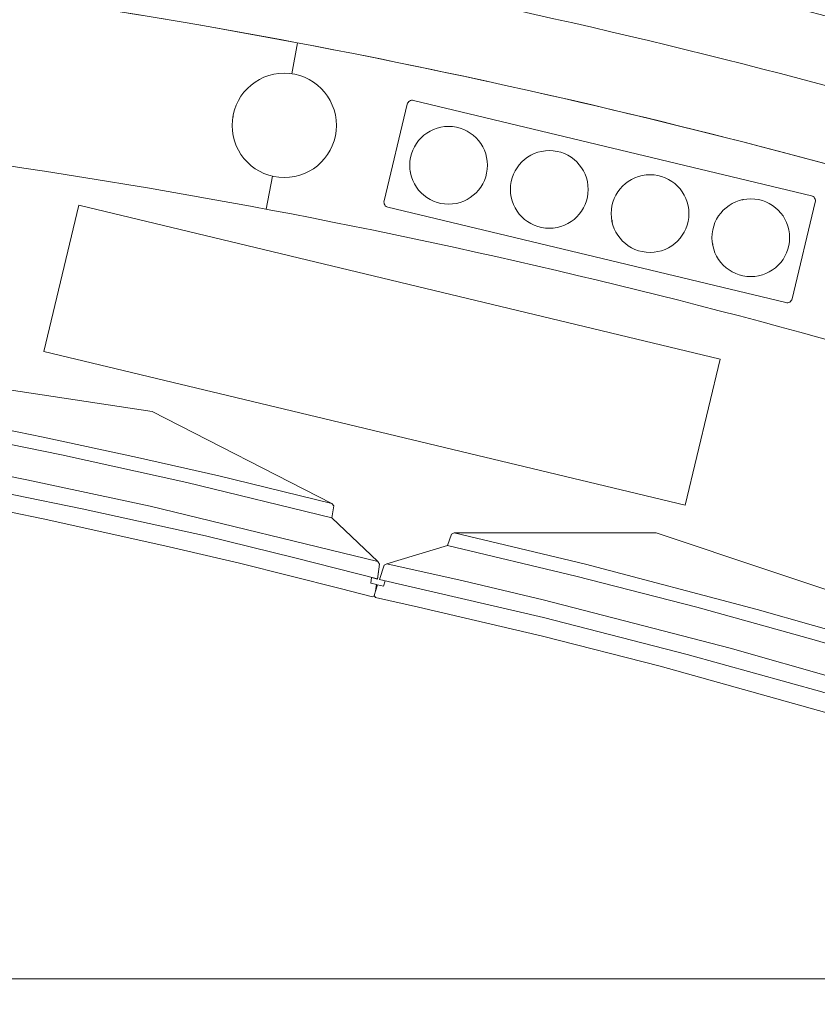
# Model space of a CAD drawing. Header units: metres. Extents: x -45 to 152, y -127 to 99.
# Tile 36 of 256: x -34.835 to -34.373, y -15.14 to -14.57. Entities that reach past the tile are written whole.
import ezdxf

# ---------------------------------------------------------------- set-up
doc = ezdxf.new("R2010")
doc.units = ezdxf.units.M
doc.linetypes.add('Raster 01', pattern=[2, 1, -1])
for name, color, linetype, lineweight in [('036_Bodenbelagarbeiten-350 Doppelbodenelement', 7, 'Continuous', 9), ('_1.35m (3D)', 7, 'Continuous', 9), ('_OG 2 (2D)', 7, 'Continuous', 9)]:
    doc.layers.add(name, color=color, linetype=linetype, lineweight=lineweight)
doc.layers.add('ACTES-Einrichtung Aufsicht.', color=7, linetype='Continuous', lineweight=9, true_color=0xa6a6a6)
doc.layers.add('AV1-Raster', color=7, linetype='Raster 01', lineweight=9, true_color=0xa6a6a6)

# ---------------------------------------------------------------- blocks, each defined once
blk = doc.blocks.new('Group-2')
at = {"layer": 'AV1-Raster'}
blk.add_line((1.35, -14.85), (-40.5, -14.85), dxfattribs=at)
blk = doc.blocks.new('1.35m (3D)')
at = {"layer": 'AV1-Raster', "color": 7}
blk.add_blockref('Group-2', (0, 0), dxfattribs=at)
blk = doc.blocks.new('Group-95')
at = {"color": 255, "transparency": 33554687}
blk.add_wipeout([(-34.46964, -15.77454), (-34.48486, -15.76948), (-34.50011, -15.76449), (-34.51538, -15.75955), (-34.53066, -15.75468), (-34.54597, -15.74987), (-34.56129, -15.74512), (-34.57663, -15.74044), (-34.592, -15.73581), (-34.69895, -15.70544), (-34.80671, -15.67805), (-34.91518, -15.65365), (-35.02428, -15.63226), (-35.13394, -15.6139), (-35.24406, -15.59858), (-35.35457, -15.58632), (-35.46537, -15.57713), (-35.4728, -15.57423), (-35.47968, -15.57018), (-35.48583, -15.56508), (-35.49108, -15.55908), (-35.49532, -15.55231), (-35.49842, -15.54496), (-35.50031, -15.53721), (-35.50095, -15.52925), (-35.50095, -15.52919), (-35.50095, -15.52913), (-35.50095, -15.52906), (-35.50095, -15.529), (-35.50095, -15.52893), (-35.50095, -15.52887), (-35.50095, -15.52881), (-35.50095, -15.52874), (-35.50095, -14.475), (-35.4999, -14.46532), (-35.497, -14.45603), (-35.49235, -14.44748), (-35.48613, -14.43999), (-35.47858, -14.43384), (-35.46998, -14.42928), (-35.46066, -14.42647), (-35.45097, -14.42551), (-35.10676, -14.44059), (-34.76483, -14.48294), (-34.42734, -14.55229), (-34.09641, -14.6482), (-33.77414, -14.77006), (-33.46256, -14.91712), (-33.16362, -15.08844), (-32.87923, -15.28294), (-32.87917, -15.28298), (-32.87911, -15.28303), (-32.87905, -15.28307), (-32.87899, -15.28312), (-32.87892, -15.28317), (-32.87886, -15.28321), (-32.8788, -15.28326), (-32.87874, -15.28331), (-32.87924, -15.28293), (-32.87207, -15.28952), (-32.86631, -15.29737), (-32.86218, -15.30618), (-32.85984, -15.31563), (-32.85937, -15.32535), (-32.8608, -15.33498), (-32.86406, -15.34415), (-32.86904, -15.35252), (-33.49377, -16.20113), (-33.49891, -16.20707), (-33.50492, -16.21214), (-33.51165, -16.2162), (-33.51893, -16.21915), (-33.52659, -16.22093), (-33.53443, -16.22149), (-33.54225, -16.22081), (-33.54988, -16.21891), (-33.65824, -16.15072), (-33.76871, -16.08602), (-33.88119, -16.02488), (-33.99557, -15.96735), (-34.11172, -15.9135), (-34.22953, -15.86338), (-34.34888, -15.81704)], dxfattribs=at).dxf.layer = 'ACTES-Einrichtung Aufsicht.'
at = {"layer": 'ACTES-Einrichtung Aufsicht.', "transparency": 33554534, "flags": 128}
blk.add_lwpolyline([(-34.46964, -15.77454, 0.008083), (-34.592, -15.73581, 0.055453), (-35.46537, -15.57713, -0.330906), (-35.50095, -15.52925, 0.002569), (-35.50095, -15.52874), (-35.50095, -14.475, -0.41107), (-35.45097, -14.42551, -0.160224), (-32.87923, -15.28294, -0.00305), (-32.87874, -15.28331), (-32.87924, -15.28293, -0.411112), (-32.86904, -15.35252), (-33.49377, -16.20113, -0.325472), (-33.54988, -16.21891, 0.063875)], format="xyb", close=True, dxfattribs=at)
at = {"color": 255, "transparency": 33554559}
blk.add_wipeout([(-34.99579, -14.53567), (-35.00536, -14.53473), (-35.01113, -14.53414), (-35.01691, -14.53355), (-35.02268, -14.53297), (-35.02846, -14.5324), (-35.03424, -14.53184), (-35.04001, -14.53129), (-35.04579, -14.53074), (-35.05157, -14.5302), (-35.0507, -14.52658), (-35.04703, -14.48674), (-34.95753, -14.49599), (-34.86825, -14.50721), (-34.77924, -14.52038), (-34.69055, -14.53551), (-34.6022, -14.55259), (-34.51426, -14.57161), (-34.42675, -14.59255), (-34.33973, -14.61542), (-34.19491, -14.65807), (-34.05177, -14.70603), (-33.91049, -14.75925), (-33.77128, -14.81764), (-33.63431, -14.88113), (-33.49978, -14.94963), (-33.36787, -15.02305), (-33.23876, -15.10129), (-33.2603, -15.1354), (-33.26167, -15.13851), (-33.3606, -15.078), (-33.46122, -15.02036), (-33.56345, -14.96561), (-33.6672, -14.91382), (-33.7724, -14.86502), (-33.87895, -14.81926), (-33.98677, -14.77656), (-34.09576, -14.73697), (-34.09622, -14.73644), (-34.12062, -14.72843), (-34.14655, -14.71972), (-34.17254, -14.71118), (-34.19859, -14.70281), (-34.22469, -14.69462), (-34.25085, -14.68661), (-34.27706, -14.67878), (-34.30333, -14.67112), (-34.32964, -14.66364), (-34.40554, -14.64314), (-34.48182, -14.62411), (-34.55846, -14.60657), (-34.63542, -14.59052), (-34.71268, -14.57597), (-34.7902, -14.56292), (-34.86797, -14.55138), (-34.94595, -14.54135), (-34.94594, -14.5413), (-34.99578, -14.53563)], dxfattribs=at).dxf.layer = 'ACTES-Einrichtung Aufsicht.'
at = {"layer": 'ACTES-Einrichtung Aufsicht.', "flags": 128}
blk.add_lwpolyline([(-34.99579, -14.53567), (-35.00536, -14.53473, 0.002867), (-35.05157, -14.5302), (-35.0507, -14.52658), (-35.04703, -14.48674, -0.044027), (-34.33973, -14.61542, -0.073959), (-33.23876, -15.10129), (-33.2603, -15.1354), (-33.26167, -15.13851, 0.057345), (-34.09576, -14.73697), (-34.09622, -14.73644), (-34.12062, -14.72843, 0.013514), (-34.32964, -14.66364, 0.038853), (-34.94595, -14.54135), (-34.94594, -14.5413), (-34.99578, -14.53563)], format="xyb", close=True, dxfattribs=at)
at = {"color": 255, "transparency": 33554559}
blk.add_wipeout([(-34.09622, -14.73644), (-34.09576, -14.73697), (-33.98677, -14.77656), (-33.87895, -14.81926), (-33.7724, -14.86502), (-33.6672, -14.91382), (-33.56345, -14.96561), (-33.46122, -15.02036), (-33.3606, -15.078), (-33.26167, -15.13851), (-33.31399, -15.22137), (-33.41259, -15.16111), (-33.51292, -15.10375), (-33.61487, -15.04936), (-33.71837, -14.99796), (-33.82334, -14.94962), (-33.92967, -14.90437), (-34.03728, -14.86225), (-34.14607, -14.82329), (-34.15709, -14.81954), (-34.21444, -14.8004), (-34.30124, -14.77382), (-34.39439, -14.74746), (-34.48816, -14.72339), (-34.58249, -14.70163), (-34.67733, -14.68218), (-34.77261, -14.66507), (-34.86828, -14.65029), (-34.96429, -14.63786), (-35.06057, -14.62779), (-35.05896, -14.61036), (-35.05896, -14.61036), (-35.05143, -14.53022), (-34.99579, -14.53567), (-34.94596, -14.54139), (-34.94596, -14.54138), (-34.94596, -14.54138), (-34.94595, -14.54137), (-34.94595, -14.54137), (-34.94595, -14.54136), (-34.94595, -14.54136), (-34.94595, -14.54135), (-34.94595, -14.54135), (-34.84403, -14.55477), (-34.74248, -14.57077), (-34.64137, -14.58934), (-34.54077, -14.61048), (-34.44073, -14.63416), (-34.34133, -14.66038), (-34.24262, -14.68911), (-34.14468, -14.72034), (-34.12062, -14.72843)], dxfattribs=at).dxf.layer = 'ACTES-Einrichtung Aufsicht.'
at = {"layer": 'ACTES-Einrichtung Aufsicht.', "flags": 128}
blk.add_lwpolyline([(-34.09622, -14.73644), (-34.09576, -14.73697, -0.057345), (-33.26167, -15.13851), (-33.31399, -15.22137, 0.058565), (-34.14607, -14.82329), (-34.15709, -14.81954), (-34.21444, -14.8004), (-34.30124, -14.77382, 0.049045), (-35.06057, -14.62779), (-35.05896, -14.61036), (-35.05896, -14.61036), (-35.05143, -14.53022), (-34.99579, -14.53567), (-34.94596, -14.54139, 0.000416), (-34.94595, -14.54135, -0.050823), (-34.14468, -14.72034), (-34.12062, -14.72843)], format="xyb", close=True, dxfattribs=at)
at = {"color": 255, "transparency": 33554559}
blk.add_wipeout([(-34.82072, -14.76174), (-34.80045, -14.67713), (-34.42896, -14.76614), (-34.44923, -14.85075)], dxfattribs=at).dxf.layer = 'ACTES-Einrichtung Aufsicht.'
at = {"layer": 'ACTES-Einrichtung Aufsicht.'}
blk.add_line((-34.6883, -14.66037), (-34.69189, -14.67941), dxfattribs=at)
at = {"layer": 'ACTES-Einrichtung Aufsicht.', "flags": 128}
blk.add_lwpolyline([(-34.82072, -14.76174), (-34.80045, -14.67713), (-34.42896, -14.76614), (-34.44923, -14.85075)], close=True, dxfattribs=at)
at = {"color": 255, "transparency": 33554559}
for points in [[(-34.6518, -14.63655), (-34.66449, -14.65588), (-34.68713, -14.66058), (-34.70646, -14.64789), (-34.71115, -14.62525), (-34.69847, -14.60592), (-34.67583, -14.60122), (-34.6565, -14.61391)], [(-35.28485, -14.71658), (-35.40013, -14.73656), (-35.40155, -14.73755), (-35.4026, -14.74448), (-35.43552, -14.76079), (-35.43694, -14.76184), (-35.43812, -14.7705), (-35.43481, -14.77064), (-35.4353, -14.77388), (-35.43875, -14.77374), (-35.43968, -14.78012), (-35.43874, -14.78122), (-35.4131, -14.78242), (-35.33957, -14.78682), (-35.2694, -14.79228), (-35.16965, -14.80235), (-35.07723, -14.81406), (-35.00593, -14.82494), (-34.96214, -14.83189), (-34.91516, -14.84038), (-34.85885, -14.85098), (-34.82109, -14.8587), (-34.75056, -14.8742), (-34.70745, -14.88437), (-34.64905, -14.89899), (-34.63038, -14.90388), (-34.62902, -14.90309), (-34.62803, -14.89674), (-34.63137, -14.89586), (-34.63087, -14.89262), (-34.62754, -14.8935), (-34.62622, -14.88482), (-34.62722, -14.88343), (-34.65387, -14.85808), (-34.65283, -14.85121), (-34.65388, -14.84978), (-34.75805, -14.79651), (-34.9646, -14.76517), (-35.0783, -14.74792)]]:
    blk.add_wipeout(points, dxfattribs=at).dxf.layer = 'ACTES-Einrichtung Aufsicht.'
at = {"layer": 'ACTES-Einrichtung Aufsicht.'}
blk.add_line((-34.67711, -14.60097), (-34.67375, -14.58311), dxfattribs=at)
at = {"layer": 'ACTES-Einrichtung Aufsicht.', "flags": 128}
blk.add_lwpolyline([(-34.85885, -14.85098), (-34.82109, -14.8587), (-34.75056, -14.8742), (-34.70745, -14.88437), (-34.64905, -14.89899), (-34.63038, -14.90388), (-34.62902, -14.90309), (-34.62803, -14.89674), (-34.63137, -14.89586), (-34.63087, -14.89262), (-34.62754, -14.8935), (-34.62622, -14.88482), (-34.62722, -14.88343), (-34.65387, -14.85808), (-34.65283, -14.85121), (-34.65388, -14.84978), (-34.75805, -14.79651), (-34.9646, -14.76517)], dxfattribs=at)
at = {"layer": 'ACTES-Einrichtung Aufsicht.'}
blk.add_circle((-34.68148, -14.6309), 0.03021, dxfattribs=at)
at = {"color": 255, "transparency": 33554559}
for points in [[(-34.62143, -14.67827), (-34.39095, -14.73349), (-34.39037, -14.73357), (-34.38978, -14.73353), (-34.38921, -14.73339), (-34.38868, -14.73313), (-34.38821, -14.73277), (-34.38782, -14.73233), (-34.38752, -14.73183), (-34.38733, -14.73127), (-34.37391, -14.67526), (-34.37383, -14.67467), (-34.37387, -14.67409), (-34.37401, -14.67352), (-34.37427, -14.67299), (-34.37463, -14.67252), (-34.37507, -14.67213), (-34.37557, -14.67183), (-34.37613, -14.67164), (-34.60661, -14.61642), (-34.60719, -14.61634), (-34.60778, -14.61637), (-34.60834, -14.61652), (-34.60887, -14.61678), (-34.60934, -14.61713), (-34.60973, -14.61757), (-34.61003, -14.61808), (-34.61022, -14.61863), (-34.62364, -14.67465), (-34.62372, -14.67523), (-34.62369, -14.67582), (-34.62354, -14.67639), (-34.62328, -14.67692), (-34.62293, -14.67739), (-34.62249, -14.67778), (-34.62198, -14.67807)], [(-35.40013, -14.73656), (-35.40156, -14.73761), (-35.4026, -14.74448), (-35.32644, -14.74911), (-35.25428, -14.75492), (-35.1841, -14.76191), (-35.11701, -14.76982), (-35.0254, -14.78258), (-34.95644, -14.79369), (-34.87979, -14.80757), (-34.8104, -14.82155), (-34.73794, -14.83759), (-34.65387, -14.85808), (-34.65283, -14.85121), (-34.65388, -14.84978), (-34.71946, -14.83373), (-34.76649, -14.82313), (-34.82113, -14.81133), (-34.88154, -14.7991), (-34.95697, -14.78548), (-35.02455, -14.77461), (-35.09079, -14.76515), (-35.15219, -14.75745), (-35.21966, -14.75023), (-35.3222, -14.74137)]]:
    blk.add_wipeout(points, dxfattribs=at).dxf.layer = 'ACTES-Einrichtung Aufsicht.'
at = {"layer": 'ACTES-Einrichtung Aufsicht.', "flags": 128}
blk.add_lwpolyline([(-34.62143, -14.67827), (-34.39095, -14.73349, 0.414214), (-34.38733, -14.73127), (-34.37391, -14.67526, 0.414214), (-34.37613, -14.67164), (-34.60661, -14.61642, 0.414214), (-34.61022, -14.61863), (-34.62364, -14.67465, 0.414214)], format="xyb", close=True, dxfattribs=at)
blk.add_lwpolyline([(-34.87979, -14.80757), (-34.8104, -14.82155), (-34.73794, -14.83759), (-34.65387, -14.85808), (-34.65283, -14.85121), (-34.65388, -14.84978), (-34.71946, -14.83373), (-34.76649, -14.82313), (-34.82113, -14.81133), (-34.88154, -14.7991)], dxfattribs=at)
at = {"color": 255, "transparency": 33554559}
for points in [[(-34.56428, -14.64937), (-34.56747, -14.6663), (-34.58169, -14.676), (-34.59861, -14.67281), (-34.60832, -14.65859), (-34.60513, -14.64167), (-34.59091, -14.63196), (-34.57399, -14.63515)], [(-34.50593, -14.66335), (-34.50912, -14.68028), (-34.52334, -14.68999), (-34.54027, -14.68679), (-34.54997, -14.67257), (-34.54678, -14.65565), (-34.53256, -14.64594), (-34.51564, -14.64913)], [(-34.44758, -14.67733), (-34.45077, -14.69426), (-34.46499, -14.70397), (-34.48192, -14.70077), (-34.49163, -14.68655), (-34.48843, -14.66963), (-34.47421, -14.65992), (-34.45729, -14.66311)], [(-34.38923, -14.69131), (-34.39242, -14.70824), (-34.40665, -14.71795), (-34.42357, -14.71476), (-34.43328, -14.70053), (-34.43009, -14.68361), (-34.41586, -14.6739), (-34.39894, -14.67709)], [(-35.43811, -14.77052), (-35.34074, -14.77596), (-35.2551, -14.78295), (-35.17468, -14.7909), (-35.094, -14.80118), (-35.02957, -14.81006), (-34.95358, -14.82265), (-34.87784, -14.83659), (-34.79846, -14.85277), (-34.72716, -14.86857), (-34.67528, -14.8812), (-34.62752, -14.89337), (-34.62622, -14.88485), (-34.62729, -14.88341), (-34.7592, -14.85138), (-34.83053, -14.83609), (-34.89924, -14.82213), (-34.95611, -14.81222), (-35.0281, -14.8003), (-35.09434, -14.79116), (-35.14361, -14.78475), (-35.16676, -14.78187), (-35.23127, -14.77506), (-35.28277, -14.77076), (-35.3427, -14.7659), (-35.39033, -14.76299), (-35.43552, -14.76079), (-35.43694, -14.76184), (-35.43812, -14.7705)]]:
    blk.add_wipeout(points, dxfattribs=at).dxf.layer = 'ACTES-Einrichtung Aufsicht.'
at = {"layer": 'ACTES-Einrichtung Aufsicht.', "flags": 128}
blk.add_lwpolyline([(-34.87784, -14.83659), (-34.79846, -14.85277), (-34.72716, -14.86857), (-34.67528, -14.8812), (-34.62752, -14.89337), (-34.62622, -14.88485), (-34.62729, -14.88341), (-34.7592, -14.85138), (-34.83053, -14.83609), (-34.89924, -14.82213)], dxfattribs=at)
at = {"layer": 'ACTES-Einrichtung Aufsicht.'}
for centre in [(-34.5863, -14.65398), (-34.52795, -14.66796), (-34.4696, -14.68194), (-34.41125, -14.69592)]:
    blk.add_circle(centre, 0.0225, dxfattribs=at)
at = {"color": 255, "transparency": 33554559}
blk.add_wipeout([(-34.46605, -14.86679), (-34.58305, -14.8668), (-34.58461, -14.86754), (-34.58683, -14.87418), (-34.62205, -14.88464), (-34.62363, -14.88543), (-34.62627, -14.89376), (-34.62303, -14.89447), (-34.62407, -14.89758), (-34.62744, -14.89685), (-34.62945, -14.90298), (-34.62871, -14.90422), (-34.60365, -14.90978), (-34.53195, -14.92667), (-34.46374, -14.94402), (-34.36718, -14.97096), (-34.27811, -14.99828), (-34.20971, -15.02116), (-34.16775, -15.03548), (-34.12291, -15.05187), (-34.06923, -15.07192), (-34.03334, -15.08597), (-33.96649, -15.11328), (-33.92575, -15.13066), (-33.8707, -15.15503), (-33.85314, -15.16303), (-33.85166, -15.16248), (-33.8496, -15.1564), (-33.85274, -15.15496), (-33.8517, -15.15185), (-33.84857, -15.15329), (-33.84579, -15.14497), (-33.84653, -15.14342), (-33.86847, -15.11389), (-33.86627, -15.10731), (-33.86706, -15.10572), (-33.96061, -15.03545), (-34.15879, -14.96932), (-34.26787, -14.93292)], dxfattribs=at).dxf.layer = 'ACTES-Einrichtung Aufsicht.'
at = {"layer": 'ACTES-Einrichtung Aufsicht.', "flags": 128}
blk.add_lwpolyline([(-33.96061, -15.03545), (-34.15879, -14.96932), (-34.26787, -14.93292), (-34.46605, -14.86679), (-34.58305, -14.8668), (-34.58461, -14.86754), (-34.58683, -14.87418), (-34.62205, -14.88464), (-34.62363, -14.88543), (-34.62627, -14.89376), (-34.62303, -14.89447), (-34.62407, -14.89758), (-34.62744, -14.89685), (-34.62945, -14.90298), (-34.62871, -14.90422), (-34.60365, -14.90978), (-34.53195, -14.92667), (-34.46374, -14.94402), (-34.36718, -14.97096), (-34.27811, -14.99828), (-34.20971, -15.02116), (-34.16775, -15.03548), (-34.12291, -15.05187), (-34.06923, -15.07192)], dxfattribs=at)
at = {"color": 255, "transparency": 33554559}
blk.add_wipeout([(-34.58305, -14.8668), (-34.58463, -14.8676), (-34.58683, -14.87418), (-34.51258, -14.89175), (-34.44247, -14.90979), (-34.37451, -14.92865), (-34.30975, -14.94789), (-34.22166, -14.9761), (-34.15561, -14.99882), (-34.08246, -15.02558), (-34.01647, -15.05119), (-33.94781, -15.07936), (-33.86847, -15.11389), (-33.86627, -15.10731), (-33.86706, -15.10572), (-33.92894, -15.07871), (-33.97347, -15.06023), (-34.0253, -15.03929), (-34.08274, -15.01693), (-34.15473, -14.99064), (-34.21946, -14.96839), (-34.28312, -14.94777), (-34.3423, -14.9297), (-34.40756, -14.91107), (-34.50707, -14.88484)], dxfattribs=at).dxf.layer = 'ACTES-Einrichtung Aufsicht.'
at = {"layer": 'ACTES-Einrichtung Aufsicht.', "flags": 128}
blk.add_lwpolyline([(-34.0253, -15.03929), (-34.08274, -15.01693), (-34.15473, -14.99064), (-34.21946, -14.96839), (-34.28312, -14.94777), (-34.3423, -14.9297), (-34.40756, -14.91107), (-34.50707, -14.88484), (-34.58305, -14.8668), (-34.58463, -14.8676), (-34.58683, -14.87418), (-34.51258, -14.89175), (-34.44247, -14.90979), (-34.37451, -14.92865), (-34.30975, -14.94789), (-34.22166, -14.9761), (-34.15561, -14.99882), (-34.08246, -15.02558), (-34.01647, -15.05119)], dxfattribs=at)
at = {"color": 255, "transparency": 33554559}
blk.add_wipeout([(-34.62626, -14.89378), (-34.53125, -14.91576), (-34.44806, -14.93726), (-34.37017, -14.95882), (-34.29243, -14.98272), (-34.23046, -15.00247), (-34.15774, -15.02783), (-34.08549, -15.0545), (-34.01003, -15.08399), (-33.94248, -15.11173), (-33.89351, -15.13302), (-33.84852, -15.15316), (-33.8458, -15.14499), (-33.8466, -15.14339), (-33.97111, -15.08932), (-34.03878, -15.06208), (-34.10411, -15.0366), (-34.15845, -15.01713), (-34.22735, -14.9931), (-34.29105, -14.97279), (-34.33851, -14.95807), (-34.36083, -14.95128), (-34.42323, -14.93356), (-34.47324, -14.92053), (-34.53147, -14.90552), (-34.5779, -14.89453), (-34.62205, -14.88464), (-34.62363, -14.88543), (-34.62627, -14.89376)], dxfattribs=at).dxf.layer = 'ACTES-Einrichtung Aufsicht.'
at = {"layer": 'ACTES-Einrichtung Aufsicht.', "flags": 128}
for points in [[(-34.62626, -14.89378), (-34.53125, -14.91576), (-34.44806, -14.93726), (-34.37017, -14.95882), (-34.29243, -14.98272), (-34.23046, -15.00247), (-34.15774, -15.02783), (-34.08549, -15.0545), (-34.01003, -15.08399)], [(-34.03878, -15.06208), (-34.10411, -15.0366), (-34.15845, -15.01713), (-34.22735, -14.9931), (-34.29105, -14.97279), (-34.33851, -14.95807), (-34.36083, -14.95128), (-34.42323, -14.93356), (-34.47324, -14.92053), (-34.53147, -14.90552), (-34.5779, -14.89453), (-34.62205, -14.88464), (-34.62363, -14.88543), (-34.62627, -14.89376)]]:
    blk.add_lwpolyline(points, dxfattribs=at)
blk = doc.blocks.new('Group-101')
at = {"layer": 'ACTES-Einrichtung Aufsicht.'}
blk.add_blockref('Group-95', (0, 0), dxfattribs=at)
blk = doc.blocks.new('OG 2 (2D)')
at = {"layer": 'ACTES-Einrichtung Aufsicht.'}
blk.add_blockref('Group-101', (0, 0), dxfattribs=at)
at = {"layer": '036_Bodenbelagarbeiten-350 Doppelbodenelement', "color": 230, "linetype": 'Continuous', "flags": 128}
for points in [[(-34.9416, -14.525), (-34.3416, -14.525), (-34.3416, -15.125), (-34.9416, -15.125)], [(-34.9416, -15.125), (-34.3416, -15.125), (-34.3416, -15.725), (-34.9416, -15.725)]]:
    blk.add_lwpolyline(points, close=True, dxfattribs=at)

msp = doc.modelspace()

# ---------------------------------------------------------------- block references
at = {"layer": '_1.35m (3D)'}
msp.add_blockref('1.35m (3D)', (0, 0), dxfattribs=at)

# ---------------------------------------------------------------- next in the draw order: block references
at = {"layer": '_OG 2 (2D)'}
msp.add_blockref('OG 2 (2D)', (0, 0), dxfattribs=at)

doc.saveas('drawing.dxf')
